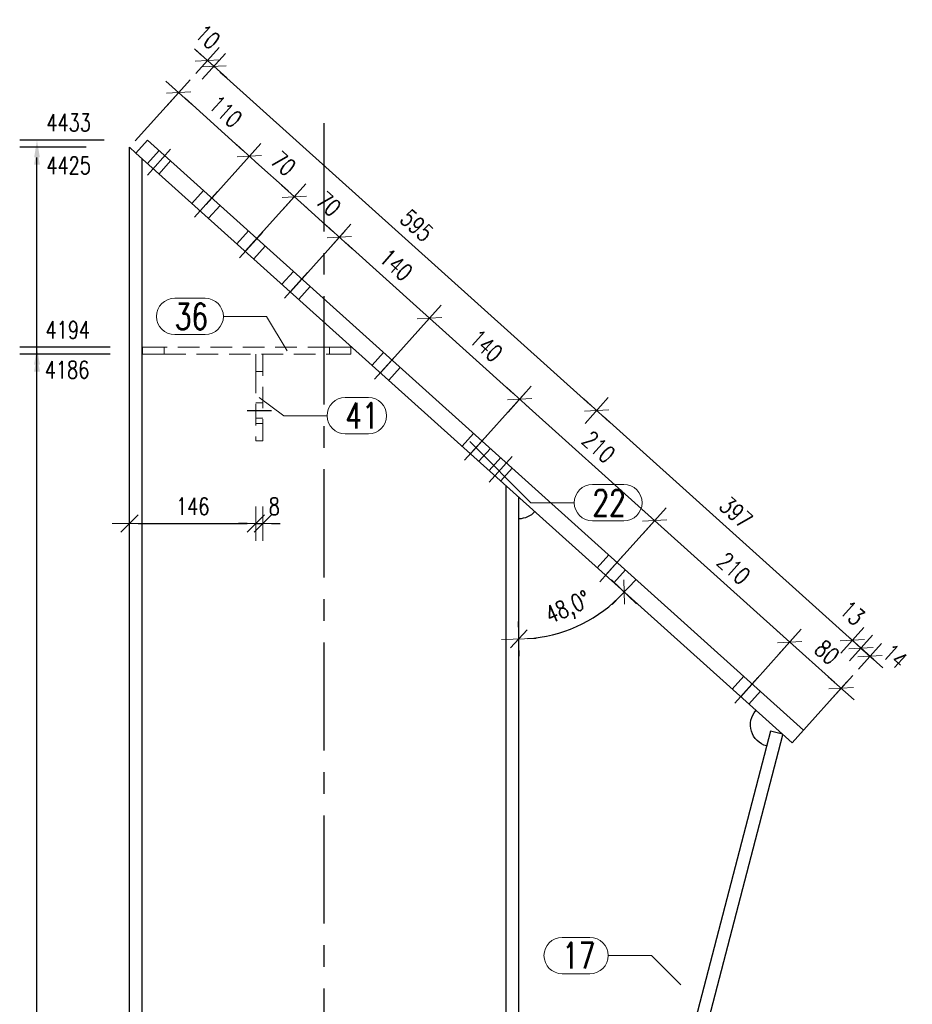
# Model space of a CAD drawing. Header units: millimetres. Extents: x 2097 to 3301, y 14853 to 15503.
# Tile 64 of 97: x 2862 to 2965, y 15079 to 15193. Entities that reach past the tile are written whole.
import ezdxf

# ---------------------------------------------------------------- set-up
doc = ezdxf.new("R2010")
doc.units = ezdxf.units.MM
doc.header["$LTSCALE"] = 10
doc.linetypes.add('HIDDEN', pattern=[0.375, 0.25, -0.125])
doc.linetypes.add('MITTE', pattern=[2, 1.25, -0.25, 0.25, -0.25])
doc.layers.get('Defpoints').update_dxf_attribs({"color": 1})
for name, color, linetype, lineweight in [('PS_DIM', 4, 'Continuous', 13), ('PS_Hidden', 2, 'HIDDEN', 9), ('PS_Pos', 1, 'Continuous', 15), ('PS_SOLID', 7, 'Continuous', 30)]:
    doc.layers.add(name, color=color, linetype=linetype, lineweight=lineweight)
doc.layers.add('PS_MID', color=5, linetype='MITTE')
doc.layers.add('PS_SHAPE', color=3, linetype='Continuous')
doc.styles.add('simplex', font='simplex.shx', dxfattribs={"width": 0.75})
doc.dimstyles.new('1_10_GŁ_DS1-LS10', dxfattribs={"dimtxt": 2, "dimasz": 2, "dimexe": 2, "dimexo": 5, "dimgap": 1, "dimtad": 1, "dimjust": 4, "dimdec": 0, "dimlfac": 10, "dimtxsty": 'simplex', "dimblk1": 'NONE', "dimsah": 1, "dimcen": 2, "dimclrd": 256, "dimclre": 256, "dimclrt": 3, "dimadec": 1, "dimazin": 0, "dimtfac": 1, "dimtdec": 0, "dimtmove": 2, "dimatfit": 3, "dimfxl": 1, "dimarcsym": 0})
doc.dimstyles.new('1_10_PRZ', dxfattribs={"dimtxt": 2, "dimasz": 1, "dimexe": 2, "dimexo": 5, "dimgap": 1, "dimtad": 1, "dimdec": 0, "dimlfac": 10, "dimtxsty": 'simplex', "dimblk": 'dimznak', "dimcen": 2, "dimse1": 1, "dimse2": 1, "dimclrt": 3, "dimadec": 1, "dimazin": 0, "dimtfac": 1, "dimtdec": 0, "dimtix": 1, "dimtmove": 2, "dimatfit": 3, "dimldrblk": 'dim-grot', "dimfxl": 1, "dimarcsym": 0})
doc.dimstyles.new('1_10_SC', dxfattribs={"dimtxt": 2, "dimasz": 1, "dimexe": 1, "dimexo": 1, "dimgap": 1, "dimtad": 1, "dimdec": 0, "dimlfac": 10, "dimtxsty": 'simplex', "dimblk": 'dimznak', "dimcen": 2, "dimclrd": 256, "dimclre": 256, "dimclrt": 3, "dimadec": 1, "dimazin": 0, "dimtfac": 1, "dimtdec": 0, "dimtix": 1, "dimtmove": 2, "dimatfit": 3, "dimldrblk": 'dim-grot', "dimfxl": 1, "dimarcsym": 0})

# ---------------------------------------------------------------- blocks, each defined once
blk = doc.blocks.new('dimznak')
at = {"color": 0}
for points in [[(0, 2), (0, -2)], [(-2, 0), (2, 0)]]:
    blk.add_lwpolyline(points, dxfattribs=at)
at = {"color": 2}
blk.add_lwpolyline([(1, 1), (-1, -1)], dxfattribs=at)
blk = doc.blocks.new('*D248')
at = {"layer": 'Defpoints', "color": 0, "transparency": 16777216}
for p in [(2919.43, 15137.73), (2948.53, 15110.68), (2925.04, 15031.7), (2922.18, 15009.56), (2919.43, 14968.45)]:
    blk.add_point(p, dxfattribs=at)
at = {"layer": 'PS_DIM', "color": 0, "lineweight": -2, "transparency": 16777216}
blk.add_arc((2919.43, 14999), 33.18, 77.1224, 88.2731, dxfattribs=at)
for p, rotation in [((2919.43, 15032.18), 179.1365625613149), ((2927.79, 15031.1), 346.2589357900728)]:
    blk.add_blockref('dimznak', p, dxfattribs=dict(at, rotation=rotation))
at = {"layer": 'PS_DIM', "color": 3, "transparency": 16777216, "insert": (2923.92, 15034.08), "char_height": 2, "attachment_point": 5, "rotation": 352.6977, "style": 'simplex'}
blk.add_mtext('14,6°', dxfattribs=at)
blk = doc.blocks.new('dim-grot')
blk.add_hatch(color=256).paths.add_polyline_path([(0, 0), (-2, 0.5), (-2, -0.5)])
blk.add_lwpolyline([(0, 0), (-2, 0.5), (-2, -0.5), (0, 0)])
blk = doc.blocks.new('*D249')
at = {"layer": 'Defpoints', "color": 0, "transparency": 16777216}
for p in [(2875.17, 15177.51), (2919.43, 15137.73), (2923.95, 15121.98), (2951.03, 15109.32), (2919.43, 14968.45)]:
    blk.add_point(p, dxfattribs=at)
at = {"layer": 'PS_DIM', "color": 0, "lineweight": -2, "transparency": 16777216}
blk.add_arc((2919.43, 15137.73), 16.38, 273.4984, 314.5476, dxfattribs=at)
for p, rotation in [((2931.61, 15126.78), 46.29680324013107), ((2919.43, 15121.35), 181.7491981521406)]:
    blk.add_blockref('dimznak', p, dxfattribs=dict(at, rotation=rotation))
at = {"layer": 'PS_DIM', "color": 3, "transparency": 16777216, "insert": (2925.2, 15124.77), "char_height": 2, "attachment_point": 5, "rotation": 24.023, "style": 'simplex'}
blk.add_mtext('48,0°', dxfattribs=at)
blk = doc.blocks.new('*D298')
at = {"layer": 'Defpoints', "color": 0, "transparency": 16777216}
for p in [(2874.43, 15149.52), (2889.03, 15144.25), (2889.03, 15134.67)]:
    blk.add_point(p, dxfattribs=at)
at = {"layer": 'PS_DIM', "color": 0, "lineweight": -2, "transparency": 16777216}
blk.add_line((2875.43, 15134.67), (2888.03, 15134.67), dxfattribs=at)
at = {"layer": 'PS_DIM', "color": 0, "lineweight": -2, "transparency": 16777216, "rotation": 180}
blk.add_blockref('dimznak', (2874.43, 15134.67), dxfattribs=at)
at = {"layer": 'PS_DIM', "color": 0, "lineweight": -2, "transparency": 16777216}
blk.add_blockref('dimznak', (2889.03, 15134.67), dxfattribs=at)
at = {"layer": 'PS_DIM', "color": 3, "transparency": 16777216, "insert": (2881.73, 15136.67), "char_height": 2, "attachment_point": 5, "style": 'simplex'}
blk.add_mtext('146', dxfattribs=at)
blk = doc.blocks.new('*D299')
at = {"layer": 'Defpoints', "color": 0, "transparency": 16777216}
for p in [(2889.03, 15144.25), (2889.83, 15144.25), (2889.83, 15134.67)]:
    blk.add_point(p, dxfattribs=at)
at = {"layer": 'PS_DIM', "color": 0, "lineweight": -2, "transparency": 16777216}
for p, q in [((2888.03, 15134.67), (2887.03, 15134.67)), ((2889.03, 15134.67), (2889.83, 15134.67)), ((2890.83, 15134.67), (2891.83, 15134.67))]:
    blk.add_line(p, q, dxfattribs=at)
blk.add_blockref('dimznak', (2889.03, 15134.67), dxfattribs=at)
at = {"layer": 'PS_DIM', "color": 0, "lineweight": -2, "transparency": 16777216, "rotation": 180}
blk.add_blockref('dimznak', (2889.83, 15134.67), dxfattribs=at)
at = {"layer": 'PS_DIM', "color": 3, "transparency": 16777216, "insert": (2891.16, 15136.67), "char_height": 2, "attachment_point": 5, "style": 'simplex'}
blk.add_mtext('8', dxfattribs=at)
blk = doc.blocks.new('*D340')
at = {"layer": 'Defpoints', "color": 0, "transparency": 16777216}
for p in [(2874.43, 15178.18), (2888.28, 15177.14), (2882.61, 15170.83)]:
    blk.add_point(p, dxfattribs=at)
at = {"layer": 'PS_DIM', "lineweight": -2, "transparency": 16777216}
for p, q in [((2875.09, 15178.92), (2880.77, 15185.24)), ((2880.85, 15183.83), (2887.54, 15177.81)), ((2883.28, 15171.57), (2888.95, 15177.88))]:
    blk.add_line(p, q, dxfattribs=at)
for p, rotation in [((2880.1, 15184.49), 138.0460013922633), ((2888.28, 15177.14), 318.0460013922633)]:
    blk.add_blockref('dimznak', p, dxfattribs=dict(at, rotation=rotation))
at = {"layer": 'PS_DIM', "color": 3, "transparency": 16777216, "insert": (2885.53, 15182.3), "char_height": 2, "attachment_point": 5, "rotation": 318.046, "style": 'simplex'}
blk.add_mtext('110', dxfattribs=at)
blk = doc.blocks.new('*D341')
at = {"layer": 'Defpoints', "color": 0, "transparency": 16777216}
for p in [(2893.49, 15172.46), (2882.61, 15170.83), (2887.14, 15165.4)]:
    blk.add_point(p, dxfattribs=at)
at = {"layer": 'PS_DIM', "lineweight": -2, "transparency": 16777216}
for p, q in [((2883.28, 15171.57), (2888.95, 15177.88)), ((2889.03, 15176.47), (2892.75, 15173.13)), ((2887.81, 15166.15), (2894.16, 15173.2))]:
    blk.add_line(p, q, dxfattribs=at)
for p, rotation in [((2888.28, 15177.14), 138.046001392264), ((2893.49, 15172.46), 318.046001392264)]:
    blk.add_blockref('dimznak', p, dxfattribs=dict(at, rotation=rotation))
at = {"layer": 'PS_DIM', "color": 3, "transparency": 16777216, "insert": (2892.22, 15176.29), "char_height": 2, "attachment_point": 5, "rotation": 318.046, "style": 'simplex'}
blk.add_mtext('70', dxfattribs=at)
blk = doc.blocks.new('*D342')
at = {"layer": 'Defpoints', "color": 0, "transparency": 16777216}
for p in [(2898.69, 15167.78), (2887.14, 15165.4), (2892.35, 15160.72)]:
    blk.add_point(p, dxfattribs=at)
at = {"layer": 'PS_DIM', "lineweight": -2, "transparency": 16777216}
for p, q in [((2887.81, 15166.15), (2894.16, 15173.2)), ((2894.23, 15171.79), (2897.95, 15168.45)), ((2893.02, 15161.47), (2899.36, 15168.52))]:
    blk.add_line(p, q, dxfattribs=at)
for p, rotation in [((2893.49, 15172.46), 138.046001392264), ((2898.69, 15167.78), 318.046001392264)]:
    blk.add_blockref('dimznak', p, dxfattribs=dict(at, rotation=rotation))
at = {"layer": 'PS_DIM', "color": 3, "transparency": 16777216, "insert": (2897.43, 15171.61), "char_height": 2, "attachment_point": 5, "rotation": 318.046, "style": 'simplex'}
blk.add_mtext('70', dxfattribs=at)
blk = doc.blocks.new('*D343')
at = {"layer": 'Defpoints', "color": 0, "transparency": 16777216}
for p in [(2892.35, 15160.72), (2909.11, 15158.42), (2902.76, 15151.36)]:
    blk.add_point(p, dxfattribs=at)
at = {"layer": 'PS_DIM', "lineweight": -2, "transparency": 16777216}
for p, q in [((2893.02, 15161.47), (2899.36, 15168.52)), ((2899.44, 15167.11), (2908.36, 15159.09)), ((2903.43, 15152.11), (2909.78, 15159.16))]:
    blk.add_line(p, q, dxfattribs=at)
for p, rotation in [((2898.69, 15167.78), 138.046001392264), ((2909.11, 15158.42), 318.046001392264)]:
    blk.add_blockref('dimznak', p, dxfattribs=dict(at, rotation=rotation))
at = {"layer": 'PS_DIM', "color": 3, "transparency": 16777216, "insert": (2905.24, 15164.59), "char_height": 2, "attachment_point": 5, "rotation": 318.046, "style": 'simplex'}
blk.add_mtext('140', dxfattribs=at)
blk = doc.blocks.new('*D344')
at = {"layer": 'Defpoints', "color": 0, "transparency": 16777216}
for p in [(2902.76, 15151.36), (2919.52, 15149.06), (2913.17, 15142)]:
    blk.add_point(p, dxfattribs=at)
at = {"layer": 'PS_DIM', "lineweight": -2, "transparency": 16777216}
for p, q in [((2903.43, 15152.11), (2909.78, 15159.16)), ((2909.85, 15157.75), (2918.77, 15149.73)), ((2913.84, 15142.75), (2920.19, 15149.81))]:
    blk.add_line(p, q, dxfattribs=at)
for p, rotation in [((2909.11, 15158.42), 138.046001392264), ((2919.52, 15149.06), 318.046001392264)]:
    blk.add_blockref('dimznak', p, dxfattribs=dict(at, rotation=rotation))
at = {"layer": 'PS_DIM', "color": 3, "transparency": 16777216, "insert": (2915.65, 15155.23), "char_height": 2, "attachment_point": 5, "rotation": 318.046, "style": 'simplex'}
blk.add_mtext('140', dxfattribs=at)
blk = doc.blocks.new('*D345')
at = {"layer": 'Defpoints', "color": 0, "transparency": 16777216}
for p in [(2913.17, 15142), (2935.14, 15135.02), (2928.79, 15127.96)]:
    blk.add_point(p, dxfattribs=at)
at = {"layer": 'PS_DIM', "lineweight": -2, "transparency": 16777216}
for p, q in [((2913.84, 15142.75), (2920.19, 15149.81)), ((2920.26, 15148.39), (2934.39, 15135.69)), ((2929.46, 15128.71), (2935.8, 15135.77))]:
    blk.add_line(p, q, dxfattribs=at)
for p, rotation in [((2919.52, 15149.06), 138.046001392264), ((2935.14, 15135.02), 318.046001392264)]:
    blk.add_blockref('dimznak', p, dxfattribs=dict(at, rotation=rotation))
at = {"layer": 'PS_DIM', "color": 3, "transparency": 16777216, "insert": (2928.66, 15143.53), "char_height": 2, "attachment_point": 5, "rotation": 318.046, "style": 'simplex'}
blk.add_mtext('210', dxfattribs=at)
blk = doc.blocks.new('*D346')
at = {"layer": 'Defpoints', "color": 0, "transparency": 16777216}
for p in [(2928.79, 15127.96), (2950.75, 15120.98), (2944.41, 15113.93)]:
    blk.add_point(p, dxfattribs=at)
at = {"layer": 'PS_DIM', "lineweight": -2, "transparency": 16777216}
for p, q in [((2929.46, 15128.71), (2935.8, 15135.77)), ((2935.88, 15134.35), (2950.01, 15121.65)), ((2945.08, 15114.67), (2951.42, 15121.73))]:
    blk.add_line(p, q, dxfattribs=at)
for p, rotation in [((2935.14, 15135.02), 138.046001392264), ((2950.75, 15120.98), 318.046001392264)]:
    blk.add_blockref('dimznak', p, dxfattribs=dict(at, rotation=rotation))
at = {"layer": 'PS_DIM', "color": 3, "transparency": 16777216, "insert": (2944.28, 15129.49), "char_height": 2, "attachment_point": 5, "rotation": 318.046, "style": 'simplex'}
blk.add_mtext('210', dxfattribs=at)
blk = doc.blocks.new('*D347')
at = {"layer": 'Defpoints', "color": 0, "transparency": 16777216}
for p in [(2956.7, 15115.64), (2944.41, 15113.93), (2951.03, 15109.32)]:
    blk.add_point(p, dxfattribs=at)
at = {"layer": 'PS_DIM', "lineweight": -2, "transparency": 16777216}
for p, q in [((2945.08, 15114.67), (2951.42, 15121.73)), ((2951.5, 15120.31), (2955.96, 15116.3)), ((2951.69, 15110.06), (2957.37, 15116.38))]:
    blk.add_line(p, q, dxfattribs=at)
for p, rotation in [((2950.75, 15120.98), 138.046001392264), ((2956.7, 15115.64), 318.046001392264)]:
    blk.add_blockref('dimznak', p, dxfattribs=dict(at, rotation=rotation))
at = {"layer": 'PS_DIM', "color": 3, "transparency": 16777216, "insert": (2955.06, 15119.8), "char_height": 2, "attachment_point": 5, "rotation": 318.046, "style": 'simplex'}
blk.add_mtext('80', dxfattribs=at)
blk = doc.blocks.new('*D348')
at = {"layer": 'Defpoints', "color": 0, "transparency": 16777216}
for p in [(2884.18, 15187.53), (2874.43, 15178.18), (2875.17, 15177.51)]:
    blk.add_point(p, dxfattribs=at)
at = {"layer": 'PS_DIM', "color": 0, "lineweight": -2, "transparency": 16777216}
for p, q in [((2882.69, 15188.87), (2881.95, 15189.54)), ((2883.44, 15188.2), (2884.18, 15187.53)), ((2884.92, 15186.86), (2885.67, 15186.2))]:
    blk.add_line(p, q, dxfattribs=at)
for p, rotation in [((2883.44, 15188.2), 318.0460013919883), ((2884.18, 15187.53), 138.0460013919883)]:
    blk.add_blockref('dimznak', p, dxfattribs=dict(at, rotation=rotation))
at = {"layer": 'PS_DIM', "color": 3, "transparency": 16777216, "insert": (2883.47, 15190.93), "char_height": 2, "attachment_point": 5, "rotation": 318.046, "style": 'simplex'}
blk.add_mtext('10', dxfattribs=at)
blk = doc.blocks.new('*D349')
at = {"layer": 'Defpoints', "color": 0, "transparency": 16777216}
for p in [(2875.17, 15177.51), (2928.44, 15147.75), (2919.43, 15137.73)]:
    blk.add_point(p, dxfattribs=at)
at = {"layer": 'PS_DIM', "color": 0, "lineweight": -2, "transparency": 16777216}
blk.add_line((2884.92, 15186.86), (2927.69, 15148.42), dxfattribs=at)
for p, rotation in [((2884.18, 15187.53), 138.046001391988), ((2928.44, 15147.75), 318.046001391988)]:
    blk.add_blockref('dimznak', p, dxfattribs=dict(at, rotation=rotation))
at = {"layer": 'PS_DIM', "color": 3, "transparency": 16777216, "insert": (2907.64, 15169.13), "char_height": 2, "attachment_point": 5, "rotation": 318.046, "style": 'simplex'}
blk.add_mtext('595', dxfattribs=at)
blk = doc.blocks.new('*D350')
at = {"layer": 'Defpoints', "color": 0, "transparency": 16777216}
for p in [(2919.43, 15137.73), (2957.98, 15121.19), (2948.53, 15110.68)]:
    blk.add_point(p, dxfattribs=at)
at = {"layer": 'PS_DIM', "color": 0, "lineweight": -2, "transparency": 16777216}
blk.add_line((2929.18, 15147.08), (2957.23, 15121.86), dxfattribs=at)
for p, rotation in [((2928.44, 15147.75), 138.046001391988), ((2957.98, 15121.19), 318.046001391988)]:
    blk.add_blockref('dimznak', p, dxfattribs=dict(at, rotation=rotation))
at = {"layer": 'PS_DIM', "color": 3, "transparency": 16777216, "insert": (2944.54, 15135.96), "char_height": 2, "attachment_point": 5, "rotation": 318.046, "style": 'simplex'}
blk.add_mtext('397', dxfattribs=at)
blk = doc.blocks.new('*D351')
at = {"layer": 'Defpoints', "color": 0, "transparency": 16777216}
for p in [(2958.98, 15120.29), (2948.53, 15110.68), (2949.97, 15110.27)]:
    blk.add_point(p, dxfattribs=at)
at = {"layer": 'PS_DIM', "color": 0, "lineweight": -2, "transparency": 16777216}
for p, q in [((2957.23, 15121.86), (2956.49, 15122.53)), ((2957.98, 15121.19), (2958.98, 15120.29)), ((2959.72, 15119.62), (2960.47, 15118.95))]:
    blk.add_line(p, q, dxfattribs=at)
for p, rotation in [((2957.98, 15121.19), 318.046001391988), ((2958.98, 15120.29), 138.046001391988)]:
    blk.add_blockref('dimznak', p, dxfattribs=dict(at, rotation=rotation))
at = {"layer": 'PS_DIM', "color": 3, "transparency": 16777216, "insert": (2957.99, 15124.33), "char_height": 2, "attachment_point": 5, "rotation": 318.046, "style": 'simplex'}
blk.add_mtext('13', dxfattribs=at)
blk = doc.blocks.new('*D352')
at = {"layer": 'Defpoints', "color": 0, "transparency": 16777216}
for p in [(2960.04, 15119.34), (2949.97, 15110.27), (2951.03, 15109.32)]:
    blk.add_point(p, dxfattribs=at)
at = {"layer": 'PS_DIM', "color": 0, "lineweight": -2, "transparency": 16777216}
for p, q in [((2958.24, 15120.96), (2957.49, 15121.63)), ((2958.98, 15120.29), (2960.04, 15119.34)), ((2960.78, 15118.67), (2961.52, 15118.01))]:
    blk.add_line(p, q, dxfattribs=at)
for p, rotation in [((2958.98, 15120.29), 318.046001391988), ((2960.04, 15119.34), 138.046001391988)]:
    blk.add_blockref('dimznak', p, dxfattribs=dict(at, rotation=rotation))
at = {"layer": 'PS_DIM', "color": 3, "transparency": 16777216, "insert": (2962.92, 15119.33), "char_height": 2, "attachment_point": 5, "rotation": 318.046, "style": 'simplex'}
blk.add_mtext('14', dxfattribs=at)
blk = doc.blocks.new('*D370')
at = {"layer": 'Defpoints', "color": 0, "transparency": 16777216}
for p in [(2863.73, 15154.25), (2877.18, 15154.25), (2919.43, 14919.15)]:
    blk.add_point(p, dxfattribs=at)
at = {"layer": 'PS_DIM', "lineweight": -2, "transparency": 16777216}
for p, q in [((2872.18, 15154.25), (2861.73, 15154.25)), ((2863.73, 14919.15), (2863.73, 15152.25)), ((2914.43, 14919.15), (2861.73, 14919.15))]:
    blk.add_line(p, q, dxfattribs=at)
at = {"layer": 'PS_DIM', "transparency": 16777216}
blk.add_solid([(2863.4, 15152.25), (2864.06, 15152.25), (2863.73, 15154.25)], dxfattribs=at)
at = {"layer": 'PS_DIM', "color": 3, "transparency": 16777216, "insert": (2867.21, 15152.45), "char_height": 2, "attachment_point": 5, "rotation": 0.0573, "style": 'simplex'}
blk.add_mtext('4186', dxfattribs=at)
blk = doc.blocks.new('_None')
blk = doc.blocks.new('*D371')
at = {"layer": 'Defpoints', "color": 0, "transparency": 16777216}
for p in [(2863.73, 15155.05), (2877.18, 15155.05), (2919.43, 14919.15)]:
    blk.add_point(p, dxfattribs=at)
at = {"layer": 'PS_DIM', "lineweight": -2, "transparency": 16777216}
for p, q in [((2872.18, 15155.05), (2861.73, 15155.05)), ((2863.73, 14919.15), (2863.73, 15153.05)), ((2914.43, 14919.15), (2861.73, 14919.15))]:
    blk.add_line(p, q, dxfattribs=at)
at = {"layer": 'PS_DIM', "transparency": 16777216}
blk.add_solid([(2863.4, 15153.05), (2864.06, 15153.05), (2863.73, 15155.05)], dxfattribs=at)
at = {"layer": 'PS_DIM', "color": 3, "transparency": 16777216, "insert": (2867.29, 15157.07), "char_height": 2, "attachment_point": 5, "rotation": 0.0573, "style": 'simplex'}
blk.add_mtext('4194', dxfattribs=at)
blk = doc.blocks.new('*D372')
at = {"layer": 'Defpoints', "color": 0, "transparency": 16777216}
for p in [(2863.73, 15178.18), (2874.43, 15178.18), (2919.43, 14919.15)]:
    blk.add_point(p, dxfattribs=at)
at = {"layer": 'PS_DIM', "lineweight": -2, "transparency": 16777216}
for p, q in [((2869.43, 15178.18), (2861.73, 15178.18)), ((2863.73, 14919.15), (2863.73, 15176.18)), ((2914.43, 14919.15), (2861.73, 14919.15))]:
    blk.add_line(p, q, dxfattribs=at)
at = {"layer": 'PS_DIM', "transparency": 16777216}
blk.add_solid([(2863.4, 15176.18), (2864.06, 15176.18), (2863.73, 15178.18)], dxfattribs=at)
at = {"layer": 'PS_DIM', "color": 3, "transparency": 16777216, "insert": (2867.39, 15176.08), "char_height": 2, "attachment_point": 5, "rotation": 0.0573, "style": 'simplex'}
blk.add_mtext('4425', dxfattribs=at)
blk = doc.blocks.new('*D373')
at = {"layer": 'Defpoints', "color": 0, "transparency": 16777216}
for p in [(2863.73, 15179), (2876.51, 15179), (2919.43, 14919.15)]:
    blk.add_point(p, dxfattribs=at)
at = {"layer": 'PS_DIM', "lineweight": -2, "transparency": 16777216}
for p, q in [((2871.51, 15179), (2861.73, 15179)), ((2863.73, 14919.15), (2863.73, 15177)), ((2914.43, 14919.15), (2861.73, 14919.15))]:
    blk.add_line(p, q, dxfattribs=at)
at = {"layer": 'PS_DIM', "transparency": 16777216}
blk.add_solid([(2863.4, 15177), (2864.06, 15177), (2863.73, 15179)], dxfattribs=at)
at = {"layer": 'PS_DIM', "color": 3, "transparency": 16777216, "insert": (2867.39, 15181.02), "char_height": 2, "attachment_point": 5, "rotation": 0.0573, "style": 'simplex'}
blk.add_mtext('4433', dxfattribs=at)
blk = doc.blocks.new('*X744')
at = {"layer": 'PS_Hidden', "color": 2, "linetype": 'HIDDEN'}
for p, q in [((2876.51, 15176.31), (2877.85, 15177.79)), ((2877.85, 15175.1), (2879.18, 15176.59)), ((2881.64, 15171.69), (2882.98, 15173.18)), ((2883.57, 15169.96), (2884.91, 15171.44)), ((2886.85, 15167.01), (2888.18, 15168.5)), ((2888.78, 15165.28), (2890.12, 15166.76)), ((2892.05, 15162.34), (2893.39, 15163.82)), ((2893.99, 15160.6), (2895.32, 15162.08)), ((2875.93, 15155.05), (2878.43, 15155.05)), ((2875.93, 15154.25), (2875.93, 15155.05)), ((2897.53, 15155.05), (2878.43, 15155.05)), ((2878.43, 15155.05), (2878.43, 15154.25)), ((2897.53, 15154.25), (2897.53, 15155.05)), ((2897.53, 15155.05), (2900.03, 15155.05)), ((2900.03, 15155.05), (2900.03, 15154.25)), ((2902.46, 15152.98), (2903.8, 15154.46)), ((2878.43, 15154.25), (2875.93, 15154.25)), ((2878.43, 15154.25), (2897.53, 15154.25)), ((2889.03, 15152.25), (2889.03, 15154.25)), ((2889.83, 15154.25), (2889.83, 15152.25)), ((2900.03, 15154.25), (2897.53, 15154.25)), ((2889.03, 15152.25), (2889.03, 15144.25)), ((2889.83, 15152.25), (2889.03, 15152.25)), ((2889.83, 15144.25), (2889.83, 15152.25)), ((2904.4, 15151.24), (2905.73, 15152.72)), ((2889.83, 15148.65), (2889.03, 15148.65)), ((2889.83, 15146.85), (2889.03, 15146.85)), ((2889.83, 15146.25), (2889.03, 15146.25)), ((2889.83, 15144.25), (2889.03, 15144.25)), ((2912.87, 15143.62), (2914.21, 15145.1)), ((2914.81, 15141.88), (2916.15, 15143.37)), ((2916, 15140.81), (2917.34, 15142.3)), ((2917.34, 15139.61), (2918.67, 15141.09)), ((2928.49, 15129.58), (2929.83, 15131.06)), ((2930.43, 15127.84), (2931.76, 15129.33)), ((2944.11, 15115.54), (2945.45, 15117.03)), ((2946.04, 15113.8), (2947.38, 15115.29)), ((2949.98, 15110.3), (2949.91, 15110.32)), ((2949.97, 15110.27), (2949.98, 15110.3))]:
    blk.add_line(p, q, dxfattribs=at)
at = {"layer": 'PS_MID', "color": 5, "linetype": 'MITTE'}
for p, q in [((2896.93, 14968.45), (2896.93, 15183.18)), ((2879.18, 15177.94), (2876.51, 15174.96)), ((2879.18, 15177.94), (2876.51, 15174.96)), ((2884.61, 15173.06), (2881.94, 15170.08)), ((2884.61, 15173.06), (2881.94, 15170.08)), ((2889.82, 15168.38), (2887.14, 15165.4)), ((2889.82, 15168.38), (2887.14, 15165.4)), ((2895.02, 15163.7), (2892.35, 15160.72)), ((2895.02, 15163.7), (2892.35, 15160.72)), ((2905.44, 15154.34), (2902.76, 15151.36)), ((2905.44, 15154.34), (2902.76, 15151.36)), ((2888.03, 15147.75), (2890.83, 15147.75)), ((2915.85, 15144.98), (2913.17, 15142)), ((2915.85, 15144.98), (2913.17, 15142)), ((2918.67, 15142.44), (2916, 15139.46)), ((2918.67, 15142.44), (2916, 15139.46)), ((2931.46, 15130.94), (2928.79, 15127.96)), ((2931.46, 15130.94), (2928.79, 15127.96)), ((2947.08, 15116.9), (2944.41, 15113.93)), ((2947.08, 15116.9), (2944.41, 15113.93))]:
    blk.add_line(p, q, dxfattribs=at)
at = {"layer": 'PS_SOLID', "color": 7, "linetype": 'Continuous'}
for p, q in [((2875.17, 15177.51), (2876.51, 15179)), ((2952.36, 15110.81), (2876.51, 15179)), ((2874.43, 14968.45), (2874.43, 15178.18)), ((2874.43, 15178.18), (2875.17, 15177.51)), ((2951.03, 15109.32), (2875.17, 15177.51)), ((2875.89, 14968.45), (2875.89, 15176.87)), ((2917.97, 14968.45), (2917.97, 15139.04)), ((2919.43, 14968.45), (2919.43, 15137.73)), ((2948.53, 15110.68), (2922.18, 15009.56)), ((2923.63, 15009.18), (2949.97, 15110.27)), ((2949.91, 15110.32), (2948.53, 15110.68)), ((2951.03, 15109.32), (2952.36, 15110.81))]:
    blk.add_line(p, q, dxfattribs=at)
at = {"layer": 'PS_SOLID', "extrusion": (0, 0, -1)}
for centre, start, end in [((-2919.43, 15137.73), 221.954, 270), ((-2948.71, 15111.4), 284.6045, 41.954)]:
    blk.add_arc(centre, 2.5, start, end, dxfattribs=at)
blk = doc.blocks.new('*X746')
at = {"color": 1}
for p, q in [((2924.44, 15086.85), (2927.66, 15086.85)), ((2929.76, 15084.75), (2934.76, 15084.75)), ((2938.16, 15081.36), (2934.76, 15084.75)), ((2924.44, 15082.65), (2927.66, 15082.65))]:
    blk.add_line(p, q, dxfattribs=at)
for centre, start, end in [((2924.44, 15084.75), 90, 270), ((2927.66, 15084.75), 270, 90)]:
    blk.add_arc(centre, 2.1, start, end, dxfattribs=at)
at = {"color": 2, "style": 'simplex', "width": 0.75}
blk.add_text('17', height=3, dxfattribs=at).set_placement((2924.44, 15083.25))
blk = doc.blocks.new('*X756')
at = {"color": 1}
for p, q in [((2889.43, 15149.25), (2892.27, 15147.15)), ((2899.37, 15149.25), (2902.05, 15149.25)), ((2892.27, 15147.15), (2897.27, 15147.15)), ((2899.37, 15145.05), (2902.05, 15145.05))]:
    blk.add_line(p, q, dxfattribs=at)
for centre, start, end in [((2899.37, 15147.15), 90, 270), ((2902.05, 15147.15), 270, 90)]:
    blk.add_arc(centre, 2.1, start, end, dxfattribs=at)
at = {"color": 2, "style": 'simplex', "width": 0.75}
blk.add_text('41', height=3, dxfattribs=at).set_placement((2899.37, 15145.65))
blk = doc.blocks.new('*X757')
at = {"color": 1}
for p, q in [((2913.77, 15144.16), (2920.84, 15137.09)), ((2927.94, 15139.19), (2931.58, 15139.19)), ((2920.84, 15137.09), (2925.84, 15137.09)), ((2927.94, 15134.99), (2931.58, 15134.99))]:
    blk.add_line(p, q, dxfattribs=at)
for centre, start, end in [((2927.94, 15137.09), 90, 270), ((2931.58, 15137.09), 270, 90)]:
    blk.add_arc(centre, 2.1, start, end, dxfattribs=at)
at = {"color": 2, "style": 'simplex', "width": 0.75}
blk.add_text('22', height=3, dxfattribs=at).set_placement((2927.94, 15135.59))
blk = doc.blocks.new('*X758')
at = {"color": 1}
for p, q in [((2879.65, 15160.72), (2883.18, 15160.72)), ((2885.28, 15158.62), (2890.28, 15158.62)), ((2892.64, 15154.65), (2890.28, 15158.62)), ((2879.65, 15156.52), (2883.18, 15156.52))]:
    blk.add_line(p, q, dxfattribs=at)
for centre, start, end in [((2879.65, 15158.62), 90, 270), ((2883.18, 15158.62), 270, 90)]:
    blk.add_arc(centre, 2.1, start, end, dxfattribs=at)
at = {"color": 2, "style": 'simplex', "width": 0.75}
blk.add_text('36', height=3, dxfattribs=at).set_placement((2879.65, 15157.12))

msp = doc.modelspace()

# ---------------------------------------------------------------- block references
at = {"layer": 'PS_Pos'}
for name in ['*X758', '*X756', '*X757', '*X746']:
    msp.add_blockref(name, (0, 0), dxfattribs=at)
at = {"layer": 'PS_SHAPE', "color": 3}
msp.add_blockref('*X744', (0, 0), dxfattribs=at)

# ---------------------------------------------------------------- dimensions: what is measured, and where the dimension line sits
at = {"layer": 'PS_DIM'}
for base, p1, p2, angle, picture, middle, dimtype in [((2884.18, 15187.53), (2874.43, 15178.18), (2875.17, 15177.51), 318.046, '*D348', (2883.47, 15190.93), 129), ((2958.98, 15120.29), (2948.53, 15110.68), (2949.97, 15110.27), 138.046, '*D351', (2957.99, 15124.33), 128), ((2960.04, 15119.34), (2949.97, 15110.27), (2951.03, 15109.32), 138.046, '*D352', (2962.92, 15119.33), 128)]:
    dim = msp.add_linear_dim(base=base, p1=p1, p2=p2, angle=angle, dimstyle='1_10_PRZ', dxfattribs=at)
    dim.commit()
    dim.dimension.update_dxf_attribs({"geometry": picture, "text_midpoint": middle, "dimtype": dimtype})
for base, p1, p2, dimstyle, picture, middle in [((2928.44, 15147.75), (2875.17, 15177.51), (2919.43, 15137.73), '1_10_PRZ', '*D349', (2907.64, 15169.13)), ((2893.49, 15172.46), (2882.61, 15170.83), (2887.14, 15165.4), '1_10_SC', '*D341', (2892.22, 15176.29)), ((2898.69, 15167.78), (2887.14, 15165.4), (2892.35, 15160.72), '1_10_SC', '*D342', (2897.43, 15171.61)), ((2909.11, 15158.42), (2892.35, 15160.72), (2902.76, 15151.36), '1_10_SC', '*D343', (2905.24, 15164.59)), ((2919.52, 15149.06), (2902.76, 15151.36), (2913.17, 15142), '1_10_SC', '*D344', (2915.65, 15155.23)), ((2935.14, 15135.02), (2913.17, 15142), (2928.79, 15127.96), '1_10_SC', '*D345', (2928.66, 15143.53)), ((2957.98, 15121.19), (2919.43, 15137.73), (2948.53, 15110.68), '1_10_PRZ', '*D350', (2944.54, 15135.96)), ((2950.75, 15120.98), (2928.79, 15127.96), (2944.41, 15113.93), '1_10_SC', '*D346', (2944.28, 15129.49)), ((2956.7, 15115.64), (2944.41, 15113.93), (2951.03, 15109.32), '1_10_SC', '*D347', (2955.06, 15119.8))]:
    dim = msp.add_linear_dim(base=base, p1=p1, p2=p2, angle=138.046, dimstyle=dimstyle, dxfattribs=at)
    dim.commit()
    dim.dimension.update_dxf_attribs({"geometry": picture, "text_midpoint": middle})
dim = msp.add_aligned_dim(p1=(2874.43, 15178.18), p2=(2882.61, 15170.83), distance=8.49, dimstyle='1_10_SC', dxfattribs=at)
dim.commit()
dim.dimension.update_dxf_attribs({"geometry": '*D340', "text_midpoint": (2885.53, 15182.3)})
for base, p2, text, picture, middle in [((2863.73, 15179), (2876.51, 15179), '4433', '*D373', (2867.39, 15181.02)), ((2863.73, 15178.18), (2874.43, 15178.18), '4425', '*D372', (2867.39, 15176.08)), ((2863.73, 15155.05), (2877.18, 15155.05), '4194', '*D371', (2867.29, 15157.07)), ((2863.73, 15154.25), (2877.18, 15154.25), '4186', '*D370', (2867.21, 15152.45))]:
    dim = msp.add_linear_dim(base=base, p1=(2919.43, 14919.15), p2=p2, angle=90, text=text, dimstyle='1_10_GŁ_DS1-LS10', dxfattribs=at)
    dim.commit()
    dim.dimension.update_dxf_attribs({"geometry": picture, "text_midpoint": middle, "dimtype": 128, "text_rotation": 0.0573})
for base, line1, picture, middle in [((2923.95, 15121.98), ((2951.03, 15109.32), (2875.17, 15177.51)), '*D249', (2925.2, 15124.77)), ((2925.04, 15031.7), ((2948.53, 15110.68), (2922.18, 15009.56)), '*D248', (2923.92, 15034.08))]:
    dim = msp.add_angular_dim_2l(base=base, line1=line1, line2=((2919.43, 14968.45), (2919.43, 15137.73)), dimstyle='1_10_PRZ', dxfattribs=at)
    dim.commit()
    dim.dimension.update_dxf_attribs({"geometry": picture, "text_midpoint": middle})
dim = msp.add_linear_dim(base=(2889.03, 15134.67), p1=(2874.43, 15149.52), p2=(2889.03, 15144.25), dimstyle='1_10_PRZ', dxfattribs=at)
dim.commit()
dim.dimension.update_dxf_attribs({"geometry": '*D298', "text_midpoint": (2881.73, 15136.67)})
dim = msp.add_linear_dim(base=(2889.83, 15134.67), p1=(2889.03, 15144.25), p2=(2889.83, 15144.25), dimstyle='1_10_PRZ', dxfattribs=at)
dim.commit()
dim.dimension.update_dxf_attribs({"geometry": '*D299', "text_midpoint": (2891.16, 15136.67), "dimtype": 128})

doc.saveas('drawing.dxf')
